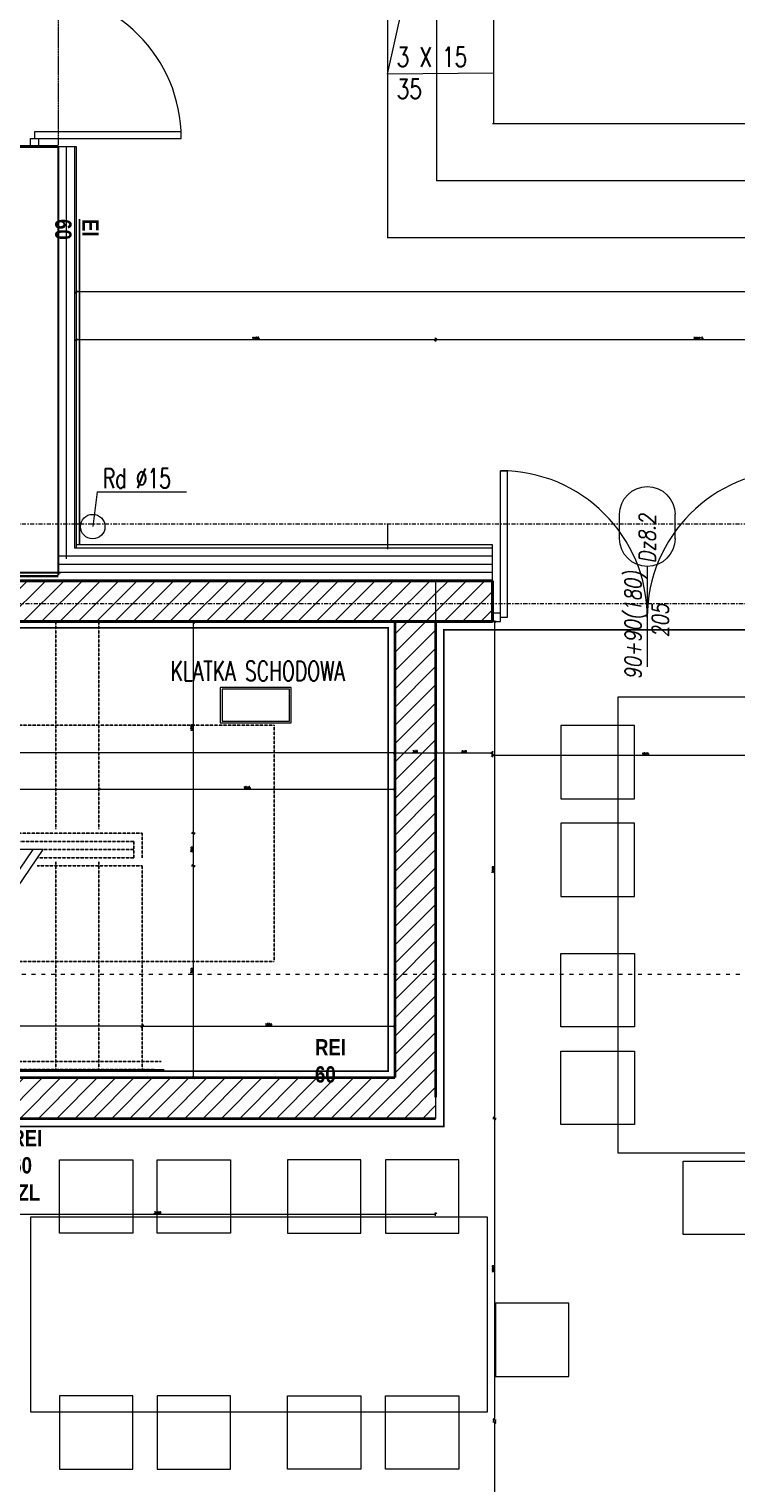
# Model space of a CAD drawing. Header units: millimetres. Extents: x -1893473 to 1546619, y -568027 to 942944.
# Tile 202 of 256: x 178978 to 183314, y -504507 to -495583. Entities that reach past the tile are written whole.
import ezdxf
from ezdxf.enums import TextEntityAlignment as Align

# ---------------------------------------------------------------- set-up
doc = ezdxf.new("R2010")
doc.units = ezdxf.units.MM
doc.header["$LTSCALE"] = 0.2
for name, pattern in [('2_3', [1, 0.5, -0.5]), ('ACAD_ISO03W100', [30, 12, -18]), ('DASHDOT', [25.4, 12.7, -6.35, 0, -6.35]), ('HIDDEN', [9.525, 6.35, -3.175]), ('HIDDEN2', [4.7625, 3.175, -1.5875])]:
    doc.linetypes.add(name, pattern=pattern)
doc.layers.get('0').update_dxf_attribs({"lineweight": 0})
for name, color, linetype, lineweight in [('! WYPOSAŻENIE', 252, 'Continuous', 5), ('!! 0_ Istn-sciany', 7, 'Continuous', 30), ('!! 0_ Istn-widok', 1, 'Continuous', 15), ('!! 0_ Opis', 3, 'Continuous', 13), ('!! 0_Opis_pom', 9, 'Continuous', 13), ('!! 0_Osie', 1, 'DASHDOT', 13), ('!! 1  WYDZIELENIE PPOŻ', 252, 'Continuous', 0), ('!! 1_ tynk zewn  - nowy', 21, 'Continuous', 20), ('!! 1_drzwi-linia', 213, 'Continuous', 5), ('!! 1_hatch projektowane ściany', 4, 'Continuous', 5), ('!! 1_OPIS POM NOWE', 140, 'Continuous', 5), ('!! 1_PROJ Sciany', 2, 'Continuous', 40), ('!! 1_PROJ TERMOIZOL', 132, 'Continuous', 5), ('!! 1_PROJ widok', 5, 'Continuous', 9), ('!! 1_PROJ ŻELBET', 1, 'Continuous', 35), ('!! 2_ remont Ocieplenie', 4, 'ZIGZAG', 5), ('!! 2_drzwi opis', 151, 'Continuous', 9), ('!! wymiary osi', 250, 'Continuous', 9), ('P-Opis nadproża', 150, 'Continuous', 9), ('P-Osie', 1, 'DASHDOT', 18)]:
    doc.layers.add(name, color=color, linetype=linetype, lineweight=lineweight)
doc.layers.add('!! 1_ proj wyposdażenie', color=7, linetype='Continuous', lineweight=5, true_color=0xa1a1a1)
doc.layers.add('!! 1_Wyburzenia', color=7, linetype='ACAD_ISO03W100', lineweight=13, true_color=0xff0505)
doc.layers.add('!! 1_PROJ przerywana', color=3, linetype='HIDDEN')
doc.styles.add('50', font='ROMANS.shx', dxfattribs={"width": 0.8, "height": 10})
doc.styles.add('ARCHETYP', font='romans.shx', dxfattribs={"height": 15})
doc.styles.add('ARIAL', font='tahoma.ttf')
doc.styles.add('SIMPLEX', font='simplex.shx', dxfattribs={"width": 0.77})
doc.styles.add('STYLE7', font='ARIALNB.TTF')
doc.styles.add('TXT', font='simplex.shx')
doc.linetypes.add('ZIGZAG', pattern='A,0.00254,-5.08,[131,ltypeshp.shx,S=5.08,R=0,X=-5.08,Y=0],-10.16,[131,ltypeshp.shx,S=5.08,R=180,X=5.08,Y=0],-5.08', length=20.32254)
doc.dimstyles.new('DIM50', dxfattribs={"dimscale": 5, "dimtxt": 2.5, "dimasz": 1.5, "dimexe": 0, "dimexo": 0, "dimgap": 0.5, "dimtad": 1, "dimdec": 4, "dimrnd": 0.5, "dimdsep": 46, "dimtxsty": 'TXT', "dimblk1": 'TICK1', "dimblk2": 'TICK1', "dimsah": 1, "dimcen": 0, "dimse1": 1, "dimse2": 1, "dimclrd": 1, "dimclre": 7, "dimclrt": 9, "dimadec": 0, "dimazin": 0, "dimtfac": 1, "dimtdec": 4, "dimtmove": 2, "dimatfit": 3, "dimldrblk": 'TICK1', "dimfxl": 1, "dimtolj": 1, "dimarcsym": 0})
pattern_1 = [(45, (-604946.8, 1975938.4), (-56.1266008, 56.1266008), [])]

# ---------------------------------------------------------------- blocks, each defined once
blk = doc.blocks.new('BLOK OSI')
at = {"layer": 'P-Osie'}
for points in [[(48625.51, -198090.09), (53810.61, -198090.09)], [(52022.72, -198139.09), (55017, -198139.09)]]:
    blk.add_lwpolyline(points, dxfattribs=at)
blk = doc.blocks.new('drzwi dwuskrzydłowe')
for points in [[(68481.18, -214206.57), (68481.18, -214296.57), (68477.18, -214296.57), (68477.18, -214206.57)], [(68653.18, -214206.57), (68653.18, -214296.57), (68657.18, -214296.57), (68657.18, -214206.57)], [(68477.18, -214294.07), (68472.18, -214294.07), (68472.18, -214299.07), (68477.18, -214299.07)], [(68657.18, -214294.07), (68662.18, -214294.07), (68662.18, -214299.07), (68657.18, -214299.07)]]:
    blk.add_lwpolyline(points, close=True)
for centre, start, end in [((68477.18, -214296.57), 0, 90), ((68657.18, -214296.57), 90, 180)]:
    blk.add_arc(centre, 90, start, end)
blk = doc.blocks.new('1_ok-opis')
blk.add_line((0, 111.61), (0, 50))
for points in [[(-17, 128.61), (-17, 143.61)], [(17, 128.61), (17, 143.61)]]:
    blk.add_lwpolyline(points)
for centre, start, end in [((0, 143.61), 0, 180), ((0, 128.61), 180, 0)]:
    blk.add_arc(centre, 17, start, end)
at = {"style": 'ARCHETYP'}
for tag, height, rotation, p in [('NR', 12, 90, (0, 136.9)), ('NR', 12, 270, (0, 136.9)), ('SZEROKOŚĆ', 10, 90, (-8, 78.29)), ('WYSOKOŚĆ', 10, 270, (-8, 78.29)), ('WYSOKOŚĆ', 10, 90, (8, 78.29)), ('SZEROKOŚĆ', 10, 270, (8, 78.29))]:
    blk.add_attdef(tag, text='', height=height, rotation=rotation, dxfattribs=at).set_placement(p, align=Align.MIDDLE)
blk = doc.blocks.new('TICK1')
at = {"color": 2}
blk.add_line((-1, -1), (1, 1), dxfattribs=at)
at = {"color": 0}
for p, q in [((0, 0), (-1, 0)), ((0, -1.4), (0, 1.4))]:
    blk.add_line(p, q, dxfattribs=at)
blk = doc.blocks.new('*D1257')
at = {"layer": '!! wymiary osi', "color": 1, "lineweight": -2, "transparency": 16777216}
blk.add_line((315787.6, -504526.2), (315787.6, -480671.2), dxfattribs=at)
at = {"layer": 'DEFPOINTS', "color": 0, "transparency": 16777216}
for p in [(307499.7, -480663.7), (315787.6, -480663.7), (307499.7, -504533.7)]:
    blk.add_point(p, dxfattribs=at)
at = {"layer": '!! wymiary osi', "color": 1, "lineweight": -2, "transparency": 16777216, "xscale": 7.5, "yscale": 7.5, "zscale": 7.5}
for p, rotation in [((315787.6, -480663.7), 90), ((315787.6, -504533.7), 270)]:
    blk.add_blockref('TICK1', p, dxfattribs=dict(at, rotation=rotation))
at = {"layer": '!! wymiary osi', "color": 9, "transparency": 16777216, "insert": (315778.9, -492598.7), "char_height": 12.5, "attachment_point": 5, "rotation": 90, "style": 'TXT'}
blk.add_mtext('\\A1;23870', dxfattribs=at)
blk = doc.blocks.new('*D1261')
at = {"layer": '!! wymiary osi', "color": 1, "lineweight": -2, "transparency": 16777216}
blk.add_line((315477, -498901.2), (315477, -504526.2), dxfattribs=at)
at = {"layer": 'DEFPOINTS', "color": 0, "transparency": 16777216}
for p in [(309759.7, -498893.7), (307499.7, -504533.7), (315477, -504533.7)]:
    blk.add_point(p, dxfattribs=at)
at = {"layer": '!! wymiary osi', "color": 1, "lineweight": -2, "transparency": 16777216, "xscale": 7.5, "yscale": 7.5, "zscale": 7.5}
for p, rotation in [((315477, -498893.7), 90), ((315477, -504533.7), 270)]:
    blk.add_blockref('TICK1', p, dxfattribs=dict(at, rotation=rotation))
at = {"layer": '!! wymiary osi', "color": 9, "transparency": 16777216, "insert": (315468.2, -501713.7), "char_height": 12.5, "attachment_point": 5, "rotation": 90, "style": 'TXT'}
blk.add_mtext('\\A1;5640', dxfattribs=at)
blk = doc.blocks.new('*D1489')
at = {"layer": '!! wymiary osi', "color": 1, "lineweight": -2, "transparency": 16777216}
blk.add_line((321217.2, -503095.6), (307507.2, -503095.6), dxfattribs=at)
at = {"layer": 'DEFPOINTS', "color": 0, "transparency": 16777216}
for p in [(307499.7, -503095.6), (307499.7, -504663.7), (321224.7, -504663.7)]:
    blk.add_point(p, dxfattribs=at)
at = {"layer": '!! wymiary osi', "color": 1, "lineweight": -2, "transparency": 16777216, "xscale": 7.5, "yscale": 7.5, "zscale": 7.5, "rotation": 180}
blk.add_blockref('TICK1', (307499.7, -503095.6), dxfattribs=at)
at = {"layer": '!! wymiary osi', "color": 1, "lineweight": -2, "transparency": 16777216, "xscale": 7.5, "yscale": 7.5, "zscale": 7.5}
blk.add_blockref('TICK1', (321224.7, -503095.6), dxfattribs=at)
at = {"layer": '!! wymiary osi', "color": 9, "transparency": 16777216, "insert": (314362.2, -503086.9), "char_height": 12.5, "attachment_point": 5, "style": 'TXT'}
blk.add_mtext('\\A1;13725', dxfattribs=at)
blk = doc.blocks.new('*D1499')
at = {"layer": '!! wymiary osi', "color": 1, "lineweight": -2, "transparency": 16777216}
blk.add_line((312919.6, -503389.1), (309712.2, -503389.1), dxfattribs=at)
at = {"layer": 'DEFPOINTS', "color": 0, "transparency": 16777216}
for p in [(309704.7, -503389.1), (309704.7, -505133.6), (312927.1, -505133.6)]:
    blk.add_point(p, dxfattribs=at)
at = {"layer": '!! wymiary osi', "color": 1, "lineweight": -2, "transparency": 16777216, "xscale": 7.5, "yscale": 7.5, "zscale": 7.5, "rotation": 180}
blk.add_blockref('TICK1', (309704.7, -503389.1), dxfattribs=at)
at = {"layer": '!! wymiary osi', "color": 1, "lineweight": -2, "transparency": 16777216, "xscale": 7.5, "yscale": 7.5, "zscale": 7.5}
blk.add_blockref('TICK1', (312927.1, -503389.1), dxfattribs=at)
at = {"layer": '!! wymiary osi', "color": 9, "transparency": 16777216, "insert": (311315.9, -503380.3), "char_height": 12.5, "attachment_point": 5, "style": 'TXT'}
blk.add_mtext('\\A1;3222.5', dxfattribs=at)
blk = doc.blocks.new('*D1500')
at = {"layer": '!! wymiary osi', "color": 1, "lineweight": -2, "transparency": 16777216}
blk.add_line((309697.2, -503389.1), (307507.2, -503389.1), dxfattribs=at)
at = {"layer": 'DEFPOINTS', "color": 0, "transparency": 16777216}
for p in [(307499.7, -503389.1), (307499.7, -504663.7), (309704.7, -505133.6)]:
    blk.add_point(p, dxfattribs=at)
at = {"layer": '!! wymiary osi', "color": 1, "lineweight": -2, "transparency": 16777216, "xscale": 7.5, "yscale": 7.5, "zscale": 7.5, "rotation": 180}
blk.add_blockref('TICK1', (307499.7, -503389.1), dxfattribs=at)
at = {"layer": '!! wymiary osi', "color": 1, "lineweight": -2, "transparency": 16777216, "xscale": 7.5, "yscale": 7.5, "zscale": 7.5}
blk.add_blockref('TICK1', (309704.7, -503389.1), dxfattribs=at)
at = {"layer": '!! wymiary osi', "color": 9, "transparency": 16777216, "insert": (308602.2, -503380.3), "char_height": 12.5, "attachment_point": 5, "style": 'TXT'}
blk.add_mtext('\\A1;2205', dxfattribs=at)
blk = doc.blocks.new('*D1501')
at = {"layer": '!! wymiary osi', "color": 1, "lineweight": -2, "transparency": 16777216}
blk.add_line((309447.2, -505925.4), (303712.2, -505925.4), dxfattribs=at)
at = {"layer": 'DEFPOINTS', "color": 0, "transparency": 16777216}
for p in [(303704.7, -505118.7), (309454.7, -505118.7), (303704.7, -505925.4)]:
    blk.add_point(p, dxfattribs=at)
at = {"layer": '!! wymiary osi', "color": 1, "lineweight": -2, "transparency": 16777216, "xscale": 7.5, "yscale": 7.5, "zscale": 7.5, "rotation": 180}
blk.add_blockref('TICK1', (303704.7, -505925.4), dxfattribs=at)
at = {"layer": '!! wymiary osi', "color": 1, "lineweight": -2, "transparency": 16777216, "xscale": 7.5, "yscale": 7.5, "zscale": 7.5}
blk.add_blockref('TICK1', (309454.7, -505925.4), dxfattribs=at)
at = {"layer": '!! wymiary osi', "color": 9, "transparency": 16777216, "insert": (306579.7, -505916.6), "char_height": 12.5, "attachment_point": 5, "style": 'TXT'}
blk.add_mtext('\\A1;5750', dxfattribs=at)
blk = doc.blocks.new('*D1518')
at = {"layer": '!! wymiary osi', "color": 1, "lineweight": -2, "transparency": 16777216}
blk.add_line((306302.2, -508756.2), (309697.2, -508756.2), dxfattribs=at)
at = {"layer": 'DEFPOINTS', "color": 0, "transparency": 16777216}
for p in [(306294.7, -508168.7), (309704.7, -508168.7), (309704.7, -508756.2)]:
    blk.add_point(p, dxfattribs=at)
at = {"layer": '!! wymiary osi', "color": 1, "lineweight": -2, "transparency": 16777216, "xscale": 7.5, "yscale": 7.5, "zscale": 7.5, "rotation": 180}
blk.add_blockref('TICK1', (306294.7, -508756.2), dxfattribs=at)
at = {"layer": '!! wymiary osi', "color": 1, "lineweight": -2, "transparency": 16777216, "xscale": 7.5, "yscale": 7.5, "zscale": 7.5}
blk.add_blockref('TICK1', (309704.7, -508756.2), dxfattribs=at)
at = {"layer": '!! wymiary osi', "color": 9, "transparency": 16777216, "insert": (307999.7, -508747.4), "char_height": 12.5, "attachment_point": 5, "style": 'TXT'}
blk.add_mtext('\\A1;3410', dxfattribs=at)
blk = doc.blocks.new('*D1519')
at = {"layer": '!! wymiary osi', "color": 1, "lineweight": -2, "transparency": 16777216}
blk.add_line((309462.2, -505925.4), (309697.2, -505925.4), dxfattribs=at)
at = {"layer": 'DEFPOINTS', "color": 0, "transparency": 16777216}
for p in [(309454.7, -505118.7), (309704.7, -505118.7), (309704.7, -505925.4)]:
    blk.add_point(p, dxfattribs=at)
at = {"layer": '!! wymiary osi', "color": 1, "lineweight": -2, "transparency": 16777216, "xscale": 7.5, "yscale": 7.5, "zscale": 7.5, "rotation": 180}
blk.add_blockref('TICK1', (309454.7, -505925.4), dxfattribs=at)
at = {"layer": '!! wymiary osi', "color": 1, "lineweight": -2, "transparency": 16777216, "xscale": 7.5, "yscale": 7.5, "zscale": 7.5}
blk.add_blockref('TICK1', (309704.7, -505925.4), dxfattribs=at)
at = {"layer": '!! wymiary osi', "color": 9, "transparency": 16777216, "insert": (309579.7, -505916.6), "char_height": 12.5, "attachment_point": 5, "style": 'TXT'}
blk.add_mtext('\\A1;250', dxfattribs=at)
blk = doc.blocks.new('*D1520')
at = {"layer": '!! wymiary osi', "color": 1, "lineweight": -2, "transparency": 16777216}
blk.add_line((309712.2, -505925.4), (310046, -505925.4), dxfattribs=at)
at = {"layer": 'DEFPOINTS', "color": 0, "transparency": 16777216}
for p in [(309704.7, -505118.7), (310053.5, -505118.7), (310053.5, -505925.4)]:
    blk.add_point(p, dxfattribs=at)
at = {"layer": '!! wymiary osi', "color": 1, "lineweight": -2, "transparency": 16777216, "xscale": 7.5, "yscale": 7.5, "zscale": 7.5, "rotation": 180}
blk.add_blockref('TICK1', (309704.7, -505925.4), dxfattribs=at)
at = {"layer": '!! wymiary osi', "color": 1, "lineweight": -2, "transparency": 16777216, "xscale": 7.5, "yscale": 7.5, "zscale": 7.5}
blk.add_blockref('TICK1', (310053.5, -505925.4), dxfattribs=at)
at = {"layer": '!! wymiary osi', "color": 9, "transparency": 16777216, "insert": (309879.1, -505916.6), "char_height": 12.5, "attachment_point": 5, "style": 'TXT'}
blk.add_mtext('\\A1;349', dxfattribs=at)
blk = doc.blocks.new('*D1521')
at = {"layer": '!! wymiary osi', "color": 1, "lineweight": -2, "transparency": 16777216}
blk.add_line((310061, -505940.4), (311921, -505940.4), dxfattribs=at)
at = {"layer": 'DEFPOINTS', "color": 0, "transparency": 16777216}
for p in [(310053.5, -505133.7), (311928.5, -505108.8), (311928.5, -505940.4)]:
    blk.add_point(p, dxfattribs=at)
at = {"layer": '!! wymiary osi', "color": 1, "lineweight": -2, "transparency": 16777216, "xscale": 7.5, "yscale": 7.5, "zscale": 7.5, "rotation": 180}
blk.add_blockref('TICK1', (310053.5, -505940.4), dxfattribs=at)
at = {"layer": '!! wymiary osi', "color": 1, "lineweight": -2, "transparency": 16777216, "xscale": 7.5, "yscale": 7.5, "zscale": 7.5}
blk.add_blockref('TICK1', (311928.5, -505940.4), dxfattribs=at)
at = {"layer": '!! wymiary osi', "color": 9, "transparency": 16777216, "insert": (310991, -505931.6), "char_height": 12.5, "attachment_point": 5, "style": 'TXT'}
blk.add_mtext('\\A1;1875', dxfattribs=at)
blk = doc.blocks.new('*D1523')
at = {"layer": '!! wymiary osi', "color": 1, "lineweight": -2, "transparency": 16777216}
blk.add_line((310066.2, -505126.1), (310066.2, -508161.2), dxfattribs=at)
at = {"layer": 'DEFPOINTS', "color": 0, "transparency": 16777216}
for p in [(309704.7, -505118.6), (309704.7, -508168.7), (310066.2, -508168.7)]:
    blk.add_point(p, dxfattribs=at)
at = {"layer": '!! wymiary osi', "color": 1, "lineweight": -2, "transparency": 16777216, "xscale": 7.5, "yscale": 7.5, "zscale": 7.5}
for p, rotation in [((310066.2, -505118.6), 90), ((310066.2, -508168.7), 270)]:
    blk.add_blockref('TICK1', p, dxfattribs=dict(at, rotation=rotation))
at = {"layer": '!! wymiary osi', "color": 9, "transparency": 16777216, "insert": (310057.5, -506643.7), "char_height": 12.5, "attachment_point": 5, "rotation": 90, "style": 'TXT'}
blk.add_mtext('\\A1;3050', dxfattribs=at)
blk = doc.blocks.new('*D1524')
at = {"layer": '!! wymiary osi', "color": 1, "lineweight": -2, "transparency": 16777216}
blk.add_line((310066.2, -508176.2), (310066.2, -510011.2), dxfattribs=at)
at = {"layer": 'DEFPOINTS', "color": 0, "transparency": 16777216}
for p in [(309704.7, -508168.7), (306294.7, -510018.7), (310066.2, -510018.7)]:
    blk.add_point(p, dxfattribs=at)
at = {"layer": '!! wymiary osi', "color": 1, "lineweight": -2, "transparency": 16777216, "xscale": 7.5, "yscale": 7.5, "zscale": 7.5}
for p, rotation in [((310066.2, -508168.7), 90), ((310066.2, -510018.7), 270)]:
    blk.add_blockref('TICK1', p, dxfattribs=dict(at, rotation=rotation))
at = {"layer": '!! wymiary osi', "color": 9, "transparency": 16777216, "insert": (310057.5, -509093.7), "char_height": 12.5, "attachment_point": 5, "rotation": 90, "style": 'TXT'}
blk.add_mtext('\\A1;1850', dxfattribs=at)
blk = doc.blocks.new('*D1525')
at = {"layer": '!! wymiary osi', "color": 1, "lineweight": -2, "transparency": 16777216}
blk.add_line((310066.2, -510041.2), (310066.2, -518956.4), dxfattribs=at)
at = {"layer": 'DEFPOINTS', "color": 0, "transparency": 16777216}
for p in [(306294.7, -510033.7), (306348.4, -518963.9), (310066.2, -518963.9)]:
    blk.add_point(p, dxfattribs=at)
at = {"layer": '!! wymiary osi', "color": 1, "lineweight": -2, "transparency": 16777216, "xscale": 7.5, "yscale": 7.5, "zscale": 7.5}
for p, rotation in [((310066.2, -510033.7), 90), ((310066.2, -518963.9), 270)]:
    blk.add_blockref('TICK1', p, dxfattribs=dict(at, rotation=rotation))
at = {"layer": '!! wymiary osi', "color": 9, "transparency": 16777216, "insert": (310057.5, -514498.8), "char_height": 12.5, "attachment_point": 5, "rotation": 90, "style": 'TXT'}
blk.add_mtext('\\A1;8930', dxfattribs=at)
blk = doc.blocks.new('*D1608')
at = {"layer": '!! wymiary osi', "color": 1, "lineweight": -2, "transparency": 16777216}
blk.add_line((308218.6, -505131.2), (308218.6, -506411.2), dxfattribs=at)
at = {"layer": 'DEFPOINTS', "color": 0, "transparency": 16777216}
for p in [(307639.7, -505123.7), (307639.7, -506418.7), (308218.6, -506418.7)]:
    blk.add_point(p, dxfattribs=at)
at = {"layer": '!! wymiary osi', "color": 1, "lineweight": -2, "transparency": 16777216, "xscale": 7.5, "yscale": 7.5, "zscale": 7.5}
for p, rotation in [((308218.6, -505123.7), 90), ((308218.6, -506418.7), 270)]:
    blk.add_blockref('TICK1', p, dxfattribs=dict(at, rotation=rotation))
at = {"layer": '!! wymiary osi', "color": 9, "transparency": 16777216, "insert": (308209.8, -505771.2), "char_height": 12.5, "attachment_point": 5, "rotation": 90, "style": 'TXT'}
blk.add_mtext('\\A1;1295', dxfattribs=at)
blk = doc.blocks.new('*D1609')
at = {"layer": '!! wymiary osi', "color": 1, "lineweight": -2, "transparency": 16777216}
blk.add_line((308218.6, -506426.2), (308218.6, -506611.2), dxfattribs=at)
at = {"layer": 'DEFPOINTS', "color": 0, "transparency": 16777216}
for p in [(307639.7, -506418.7), (307904.7, -506618.7), (308218.6, -506618.7)]:
    blk.add_point(p, dxfattribs=at)
at = {"layer": '!! wymiary osi', "color": 1, "lineweight": -2, "transparency": 16777216, "xscale": 7.5, "yscale": 7.5, "zscale": 7.5}
for p, rotation in [((308218.6, -506418.7), 90), ((308218.6, -506618.7), 270)]:
    blk.add_blockref('TICK1', p, dxfattribs=dict(at, rotation=rotation))
at = {"layer": '!! wymiary osi', "color": 9, "transparency": 16777216, "insert": (308209.8, -506518.7), "char_height": 12.5, "attachment_point": 5, "rotation": 90, "style": 'TXT'}
blk.add_mtext('\\A1;200', dxfattribs=at)
blk = doc.blocks.new('*D1610')
at = {"layer": '!! wymiary osi', "color": 1, "lineweight": -2, "transparency": 16777216}
blk.add_line((308218.6, -506626.2), (308218.6, -507911.2), dxfattribs=at)
at = {"layer": 'DEFPOINTS', "color": 0, "transparency": 16777216}
for p in [(307904.7, -506618.7), (307904.7, -507918.7), (308218.6, -507918.7)]:
    blk.add_point(p, dxfattribs=at)
at = {"layer": '!! wymiary osi', "color": 1, "lineweight": -2, "transparency": 16777216, "xscale": 7.5, "yscale": 7.5, "zscale": 7.5}
for p, rotation in [((308218.6, -506618.7), 90), ((308218.6, -507918.7), 270)]:
    blk.add_blockref('TICK1', p, dxfattribs=dict(at, rotation=rotation))
at = {"layer": '!! wymiary osi', "color": 9, "transparency": 16777216, "insert": (308209.8, -507268.7), "char_height": 12.5, "attachment_point": 5, "rotation": 90, "style": 'TXT'}
blk.add_mtext('\\A1;1300', dxfattribs=at)
blk = doc.blocks.new('*D1612')
at = {"layer": '!! wymiary osi', "color": 1, "lineweight": -2, "transparency": 16777216}
blk.add_line((305262.2, -506147.4), (307632.2, -506147.4), dxfattribs=at)
at = {"layer": 'DEFPOINTS', "color": 0, "transparency": 16777216}
for p in [(305254.7, -506103.8), (307639.7, -506147.4), (307639.7, -506150.4)]:
    blk.add_point(p, dxfattribs=at)
at = {"layer": '!! wymiary osi', "color": 1, "lineweight": -2, "transparency": 16777216, "xscale": 7.5, "yscale": 7.5, "zscale": 7.5, "rotation": 180}
blk.add_blockref('TICK1', (305254.7, -506147.4), dxfattribs=at)
at = {"layer": '!! wymiary osi', "color": 1, "lineweight": -2, "transparency": 16777216, "xscale": 7.5, "yscale": 7.5, "zscale": 7.5}
blk.add_blockref('TICK1', (307639.7, -506147.4), dxfattribs=at)
at = {"layer": '!! wymiary osi', "color": 9, "transparency": 16777216, "insert": (306447.2, -506138.7), "char_height": 12.5, "attachment_point": 5, "style": 'TXT'}
blk.add_mtext('\\A1;2385', dxfattribs=at)
blk = doc.blocks.new('*D1613')
at = {"layer": '!! wymiary osi', "color": 1, "lineweight": -2, "transparency": 16777216}
blk.add_line((307647.2, -506147.4), (309447.2, -506147.4), dxfattribs=at)
at = {"layer": 'DEFPOINTS', "color": 0, "transparency": 16777216}
for p in [(307639.7, -506150.4), (309454.7, -506147.4), (309454.7, -506150.4)]:
    blk.add_point(p, dxfattribs=at)
at = {"layer": '!! wymiary osi', "color": 1, "lineweight": -2, "transparency": 16777216, "xscale": 7.5, "yscale": 7.5, "zscale": 7.5, "rotation": 180}
blk.add_blockref('TICK1', (307639.7, -506147.4), dxfattribs=at)
at = {"layer": '!! wymiary osi', "color": 1, "lineweight": -2, "transparency": 16777216, "xscale": 7.5, "yscale": 7.5, "zscale": 7.5}
blk.add_blockref('TICK1', (309454.7, -506147.4), dxfattribs=at)
at = {"layer": '!! wymiary osi', "color": 9, "transparency": 16777216, "insert": (308547.2, -506138.7), "char_height": 12.5, "attachment_point": 5, "style": 'TXT'}
blk.add_mtext('\\A1;1815', dxfattribs=at)
blk = doc.blocks.new('*D1614')
at = {"layer": '!! wymiary osi', "color": 1, "lineweight": -2, "transparency": 16777216}
blk.add_line((307912.2, -507601.9), (309447.2, -507601.9), dxfattribs=at)
at = {"layer": 'DEFPOINTS', "color": 0, "transparency": 16777216}
for p in [(309454.7, -507601.9), (307904.7, -507818.7), (309454.7, -507818.7)]:
    blk.add_point(p, dxfattribs=at)
at = {"layer": '!! wymiary osi', "color": 1, "lineweight": -2, "transparency": 16777216, "xscale": 7.5, "yscale": 7.5, "zscale": 7.5, "rotation": 180}
blk.add_blockref('TICK1', (307904.7, -507601.9), dxfattribs=at)
at = {"layer": '!! wymiary osi', "color": 1, "lineweight": -2, "transparency": 16777216, "xscale": 7.5, "yscale": 7.5, "zscale": 7.5}
blk.add_blockref('TICK1', (309454.7, -507601.9), dxfattribs=at)
at = {"layer": '!! wymiary osi', "color": 9, "transparency": 16777216, "insert": (308679.7, -507593.2), "char_height": 12.5, "attachment_point": 5, "style": 'TXT'}
blk.add_mtext('\\A1;1550', dxfattribs=at)
blk = doc.blocks.new('*D1615')
at = {"layer": '!! wymiary osi', "color": 1, "lineweight": -2, "transparency": 16777216}
blk.add_line((307897.2, -507601.9), (305527.2, -507601.9), dxfattribs=at)
at = {"layer": 'DEFPOINTS', "color": 0, "transparency": 16777216}
for p in [(305519.7, -507601.9), (305519.7, -507601.9), (307904.7, -507818.7)]:
    blk.add_point(p, dxfattribs=at)
at = {"layer": '!! wymiary osi', "color": 1, "lineweight": -2, "transparency": 16777216, "xscale": 7.5, "yscale": 7.5, "zscale": 7.5, "rotation": 180}
blk.add_blockref('TICK1', (305519.7, -507601.9), dxfattribs=at)
at = {"layer": '!! wymiary osi', "color": 1, "lineweight": -2, "transparency": 16777216, "xscale": 7.5, "yscale": 7.5, "zscale": 7.5}
blk.add_blockref('TICK1', (307904.7, -507601.9), dxfattribs=at)
at = {"layer": '!! wymiary osi', "color": 9, "transparency": 16777216, "insert": (306712.2, -507593.2), "char_height": 12.5, "attachment_point": 5, "style": 'TXT'}
blk.add_mtext('\\A1;2385', dxfattribs=at)
blk = doc.blocks.new('oznaczenie przekroi')
at = {"layer": '!! 1_Wyburzenia'}
blk.add_lwpolyline([(84721.06, -198393.4), (84958.93, -198393.4), (84958.93, -198305.1), (90995.48, -198305.1)], dxfattribs=at)
blk = doc.blocks.new('A$C2EB40A8D')
at = {"layer": '!! 1_hatch projektowane ściany'}
h = blk.add_hatch(dxfattribs=at)
h.set_pattern_fill('ANSI31', color=256, scale=25)
h.set_pattern_definition(pattern_1)
h.paths.add_polyline_path([(11803.89315, -9717.48603), (11803.89315, -9467.48603), (14243.89315, -9467.48603), (14243.89315, -7867.48603), (11803.89315, -7867.48603), (11803.89315, -7617.48603), (17553.89315, -7617.48603), (17553.89315, -4817.48603), (13368.87011, -4817.48603), (13368.87011, -4567.48603), (17803.89315, -4567.48603), (17803.89315, -7867.48603), (14393.89315, -7867.48603), (14393.89315, -9717.48603)])
h = blk.add_hatch(dxfattribs=at)
h.set_pattern_fill('ANSI31', color=256, scale=25)
h.set_pattern_definition(pattern_1)
h.paths.add_polyline_path([(18152.65941, -4567.48603), (17803.89315, -4567.48603), (17803.89315, -4817.48603), (18152.65941, -4817.48603)])
at = {"layer": '!! 0_ Istn-sciany'}
for points in [[(15488.87011, -1902.48603), (15488.87011, -4532.48981)], [(13368.87011, -4517.08775), (15503.84707, -4517.08775)]]:
    blk.add_lwpolyline(points, dxfattribs=at)
at = {"layer": '!! 0_ Istn-widok'}
blk.add_circle((15700.96587, -4235.16465), 75, dxfattribs=at)
at = {"layer": '!! 0_ Opis'}
for points in [[(15727.45139, -4021.24345), (15700.96587, -4235.16465)], [(15727.45139, -4021.24345), (16276.30475, -4021.24345)]]:
    blk.add_lwpolyline(points, dxfattribs=at)
at = {"layer": '!! 1  WYDZIELENIE PPOŻ', "color": 20, "linetype": '2_3', "ltscale": 10, "true_color": 0xf65c09, "const_width": 10}
for points in [[(15618.87011, -4347.48979), (15618.87011, -2347.48979)], [(13368.87011, -4537.08775), (15488.87011, -4537.08775)], [(11853.89315, -18612.54794), (11853.89315, -18614.65507), (20978.87444, -18612.08385), (20985.35307, -4868.61106), (17853.89315, -4868.61106), (17853.89315, -7917.49329), (15108.36536, -7917.09501), (15108.36536, -8667.48603), (14443.89315, -8667.48603), (14443.89315, -9782.77644), (11853.89324, -9767.77644), (11853.89322, -12512.42879)]]:
    blk.add_lwpolyline(points, dxfattribs=at)
blk.add_lwpolyline([(11843.89315, -7577.48603), (17513.89315, -7577.48603), (17513.89315, -4857.48603), (11843.89315, -4857.48603)], close=True, dxfattribs=at)
at = {"layer": '!! 1_ proj wyposdażenie'}
for points in [[(18923.18721, -8080.43742), (18923.18721, -5280.43742), (20123.18721, -5280.43742), (20123.18721, -8080.43742)], [(18573.18721, -5455.43742), (18573.18721, -5905.43742), (19023.18721, -5905.43742), (19023.18721, -5455.43742)], [(18573.18721, -6055.43742), (18573.18721, -6505.43742), (19023.18721, -6505.43742), (19023.18721, -6055.43742)], [(18573.18721, -7305.43742), (18573.18721, -6855.43742), (19023.18721, -6855.43742), (19023.18721, -7305.43742)], [(18573.18721, -7905.43742), (18573.18721, -7455.43742), (19023.18721, -7455.43742), (19023.18721, -7905.43742)], [(15496.18378, -8121.53835), (15946.18378, -8121.53835), (15946.18378, -8571.53835), (15496.18378, -8571.53835)], [(16096.18378, -8121.53835), (16546.18378, -8121.53835), (16546.18378, -8571.53835), (16096.18378, -8571.53835)], [(17346.18378, -8121.53835), (16896.18378, -8121.53835), (16896.18378, -8571.53835), (17346.18378, -8571.53835)], [(17946.18378, -8121.53835), (17496.18378, -8121.53835), (17496.18378, -8571.53835), (17946.18378, -8571.53835)], [(19773.18721, -8580.43742), (19323.18721, -8580.43742), (19323.18721, -8130.43742), (19773.18721, -8130.43742)], [(15321.18378, -8471.53835), (18121.18378, -8471.53835), (18121.18378, -9671.53835), (15321.18378, -9671.53835)], [(18621.18378, -9451.53835), (18621.18378, -9001.53835), (18171.18378, -9001.53835), (18171.18378, -9451.53835)], [(15496.18378, -10021.53835), (15946.18378, -10021.53835), (15946.18378, -9571.53835), (15496.18378, -9571.53835)], [(16096.18378, -10021.53835), (16546.18378, -10021.53835), (16546.18378, -9571.53835), (16096.18378, -9571.53835)], [(17346.18378, -10021.53835), (16896.18378, -10021.53835), (16896.18378, -9571.53835), (17346.18378, -9571.53835)], [(17946.18378, -10021.53835), (17496.18378, -10021.53835), (17496.18378, -9571.53835), (17946.18378, -9571.53835)]]:
    blk.add_lwpolyline(points, close=True, dxfattribs=at)
at = {"layer": '!! 1_ tynk zewn  - nowy'}
for p, q in [((18152.65941, -4367.48913), (15588.87011, -4367.48968)), ((18152.65941, -4347.48913), (15598.87011, -4347.48979))]:
    blk.add_line(p, q, dxfattribs=at)
for points in [[(15588.87011, -1901.143), (15588.87011, -4367.48968)], [(15598.87011, -1902.48603), (15598.87011, -4362.48979)], [(18152.65941, -4567.48603), (18152.65943, -4347.48913)]]:
    blk.add_lwpolyline(points, dxfattribs=at)
at = {"layer": '!! 1_hatch projektowane ściany'}
for points in [[(11803.89315, -9717.48603), (11803.89315, -9467.48603), (14243.89315, -9467.48603), (14243.89315, -7867.48603), (11803.89315, -7867.48603), (11803.89315, -7617.48603), (17553.89315, -7617.48603), (17553.89315, -4817.48603), (13368.87011, -4817.48603), (13368.87011, -4567.48603), (17803.89315, -4567.48603), (17803.89315, -7867.48603), (14393.89315, -7867.48603), (14393.89315, -9717.48603)], [(18152.65941, -4567.48603), (17803.89315, -4567.48603), (17803.89315, -4817.48603), (18152.65941, -4817.48603)], [(11803.89315, -7617.48603), (17553.89315, -7617.48603), (17553.89315, -4817.48603), (11803.89315, -4817.48603)]]:
    blk.add_lwpolyline(points, close=True, dxfattribs=at)
at = {"layer": '!! 1_OPIS POM NOWE'}
for points in [[(16483.42923, -5439.87351), (16918.62923, -5439.87351), (16918.62923, -5222.27351), (16483.42923, -5222.27351)], [(16494.30923, -5428.99351), (16907.74923, -5428.99351), (16907.74923, -5233.15351), (16494.30923, -5233.15351)]]:
    blk.add_lwpolyline(points, close=True, dxfattribs=at)
at = {"layer": '!! 1_PROJ przerywana'}
for points in [[(15473.89315, -6092.48603), (15473.89315, -4817.48603)], [(15738.89315, -6092.48603), (15738.89315, -4817.48603)], [(16813.89315, -5454.98603), (13738.89315, -5454.98603)], [(16813.89315, -6904.98603), (16813.89315, -5454.98603)], [(16003.89315, -6117.48603), (13618.89315, -6117.48603)], [(16003.89315, -6267.48603), (16003.89315, -6117.48603)], [(15953.89315, -6167.48603), (13618.89315, -6167.48603)], [(15953.89315, -6217.48603), (15397.41758, -6217.48603)], [(15953.89315, -6267.48603), (15953.89315, -6167.48603)], [(16003.89315, -6317.48603), (15360.09507, -6317.48603)], [(15953.89315, -6267.48603), (15363.40688, -6267.48603)], [(15473.89315, -7567.48603), (15473.89315, -6292.48603)], [(15738.89315, -7567.48603), (15738.89315, -6292.48603)], [(16003.89315, -7567.48603), (16003.89315, -6317.48603)], [(16813.89315, -6904.98603), (14927.74213, -6904.98603)], [(14479.12881, -7567.48603), (16087.33865, -7567.48603)], [(14513.1395, -7517.48603), (16121.34935, -7517.48603)]]:
    blk.add_lwpolyline(points, dxfattribs=at)
at = {"layer": '!! 1_PROJ Sciany'}
for points in [[(15048.87011, -1902.48603), (15488.87011, -1902.48603)], [(13368.87011, -4567.48603), (18152.65941, -4567.48603)], [(18152.65941, -4567.48603), (18152.65941, -4817.48603)], [(18152.65941, -4817.48603), (13368.87011, -4817.48603)]]:
    blk.add_lwpolyline(points, dxfattribs=at)
at = {"layer": '!! 1_PROJ TERMOIZOL', "linetype": 'ZIGZAG', "ltscale": 0.75}
for p, q in [((18152.65941, -4417.48913), (15488.87011, -4417.48969)), ((18152.65941, -4517.48913), (15488.87011, -4517.48969))]:
    blk.add_line(p, q, dxfattribs=at)
at = {"layer": '!! 1_PROJ TERMOIZOL', "linetype": 'ZIGZAG', "ltscale": 0.5}
blk.add_lwpolyline([(13368.87011, -4542.48603), (15488.87011, -4542.48603)], dxfattribs=at)
at = {"layer": '!! 1_PROJ widok'}
for points in [[(17508.88955, 1456.89468), (17508.88955, -2462.49089)], [(18158.88955, -1452.68373), (17508.88955, -1458.10771), (18158.88955, 1456.89468)], [(17808.88955, 1456.89468), (17808.88955, -2112.49089)], [(18158.88955, 1456.89468), (18158.88955, -1762.49089)], [(20302.65937, -1762.49089), (18152.65941, -1762.49089)], [(20302.65944, -2112.49089), (17808.88955, -2112.49089)], [(20302.6595, -2462.49089), (17508.88955, -2462.49089)], [(17508.88955, -4217.48603), (17508.88955, -4373.1101)], [(15397.41758, -6217.48603), (13618.89315, -6217.48603)], [(14383.91619, -7617.48603), (15336.21566, -6217.48603)], [(14445.11811, -7617.48603), (15397.41758, -6217.48603)], [(13618.89315, -7567.48603), (16138.89315, -7567.48603)]]:
    blk.add_lwpolyline(points, dxfattribs=at)
at = {"layer": '!! 1_PROJ ŻELBET'}
for points in [[(15488.87011, -4567.48603), (18152.65941, -4567.48603)], [(15538.87011, -4817.48603), (18152.65941, -4817.48603)], [(17553.89315, -4817.48603), (17553.89315, -7617.48603)], [(17803.89315, -4817.48603), (17803.89315, -7737.48603)], [(11803.89315, -7617.48603), (17553.89315, -7617.48603)], [(11803.89315, -7867.48603), (17803.89315, -7867.48603)]]:
    blk.add_lwpolyline(points, dxfattribs=at)
at = {"layer": '!! 1_Wyburzenia', "linetype": 'HIDDEN2', "ltscale": 3}
blk.add_lwpolyline([(15488.87011, -862.48603), (15488.87011, -1894.27242)], dxfattribs=at)
at = {"layer": '!! 2_ remont Ocieplenie', "linetype": 'Continuous', "ltscale": 0.75}
blk.add_line((18152.65941, -4467.48913), (15488.87011, -4467.48969), dxfattribs=at)
at = {"layer": '!! 2_ remont Ocieplenie', "linetype": 'ZIGZAG', "ltscale": 0.75}
blk.add_lwpolyline([(15538.87011, -1902.48603), (15538.87011, -4432.4898)], dxfattribs=at)
at = {"layer": '!! wymiary osi'}
blk.add_lwpolyline([(15488.87011, -1902.48603), (15598.87011, -1902.48603)], dxfattribs=at)
blk.add_lwpolyline([(11803.89315, -7617.48603), (17553.89315, -7617.48603), (17553.89315, -4817.48603), (11803.89315, -4817.48603)], close=True)
at = {"layer": '!! 0_Osie', "xscale": 10, "yscale": 10, "zscale": 10}
blk.add_blockref('BLOK OSI', (-516748.24414, 1976683.397), dxfattribs=at)
at = {"layer": '!! 1_drzwi-linia', "xscale": 10, "yscale": 10, "zscale": 10, "rotation": 270}
blk.add_blockref('drzwi dwuskrzydłowe', (2158309.6061, 684719.33558), dxfattribs=at)
at = {"layer": '!! 1_drzwi-linia', "xscale": 10, "yscale": 10, "zscale": 10}
blk.add_blockref('drzwi dwuskrzydłowe', (-666569.1622, 2138173.24996), dxfattribs=at)
at = {"layer": '!! 1_Wyburzenia', "xscale": 10, "yscale": 10, "zscale": 10}
blk.add_blockref('oznaczenie przekroi', (-877343.67123, 1976068.79528), dxfattribs=at)
at = {"layer": '!! 2_drzwi opis'}
ref = blk.add_blockref('1_ok-opis', (19102.6727, -5595.6427), dxfattribs=dict(at, xscale=-10, yscale=10, zscale=10, rotation=359.9999963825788))
ref.add_attrib('WYSOKOŚĆ', '90+90(180) ', dxfattribs={"layer": '0', "height": 100, "rotation": 89.999996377, "style": '50', "oblique": 10, "width": 0.8}).set_placement((19022.67275, -4812.73416), align=Align.MIDDLE)
ref.add_attrib('SZEROKOŚĆ', '205', dxfattribs={"layer": '0', "height": 100, "rotation": 89.999996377, "style": '50', "oblique": 10, "width": 0.8}).set_placement((19182.67275, -4812.73417), align=Align.MIDDLE)
ref.add_attrib('NR', 'Dz8.2', dxfattribs={"layer": '0', "height": 100, "rotation": 89.999996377, "style": '50', "oblique": 10, "width": 0.8}).set_placement((19102.67278, -4309.53025), align=Align.MIDDLE)
at = {"layer": '! WYPOSAŻENIE', "color": 20, "true_color": 0xf65c09, "insert": (15737.4076, -2347.48979), "char_height": 100, "attachment_point": 1, "rotation": 270, "style": 'STYLE7'}
blk.add_mtext_dynamic_manual_height_columns('EI 60', width=58.1261145, gutter_width=75, heights=[0], dxfattribs=at)
at = {"layer": '! WYPOSAŻENIE', "color": 20, "true_color": 0xf65c09, "char_height": 100, "attachment_point": 1, "style": 'STYLE7'}
for s, width, insert in [('REI 60', 58.1261145, (17063.98913, -7381.0898)), ('REI 60 -ZL I', 106.301417, (15200.8779, -7938.92427))]:
    blk.add_mtext_dynamic_manual_height_columns(s, width=width, gutter_width=75, heights=[0], dxfattribs=dict(at, insert=insert))
at = {"layer": '!! 0_ Opis', "style": 'SIMPLEX', "width": 0.75}
for s, p in [('3 X 15', (17565.67816, -1412.32649)), ('35', (17565.67816, -1609.16204))]:
    blk.add_text(s, height=120, dxfattribs=at).set_placement(p)
at = {"layer": '!! 0_ Opis', "style": 'ARCHETYP', "width": 0.7}
blk.add_text('Rd %%C15', height=120, rotation=0.00000004, dxfattribs=at).set_placement((15763.16863, -3999.50954))
at = {"layer": '!! 0_Opis_pom', "ltscale": 0.7, "style": 'ARIAL'}
for tag, p in [('B1,21', (-891.77727, 31796.97458)), ('A1,16', (-13651.31084, 31587.95236)), ('B1/17', (-9701.43347, 31565.05244)), ('B1,19', (-5798.61305, 31587.22944)), ('1,23', (10805.41388, 31565.05244)), ('A1,1', (-16866.13618, 31459.3792)), ('1,22', (4526.58954, 31507.65132)), ('B1,18', (-7791.62894, 31330.08444)), ('B1,20', (-2961.4347, 31167.05787)), ('A1,6', (-19287.17717, 30923.71998)), ('B1,1', (14135.63445, 30913.92963)), ('B1,3', (17346.74696, 30023.81022)), ('B1,4', (29817.71501, 29157.67457)), ('A1,5', (-23454.5385, 28820.77901)), ('A1,2', (-17502.57721, 28602.57524)), ('B1,2D', (2616.16402, 28559.52261)), ('A1,15', (-13651.31084, 28261.46046)), ('B1,4', (29883.58177, 28158.35876)), ('B1,2B', (18801.54781, 27650.12382)), ('B1,2A', (13086.7373, 27376.04393)), ('A1,3', (-16846.27912, 25980.40356)), ('B1,8', (9089.53994, 25356.27639)), ('B1,6', (31915.87888, 23754.79829)), ('A1,4', (-24010.17576, 23559.17399)), ('B1,14', (-11621.32288, 23261.44183)), ('B1,13', (-3080.55208, 22924.09997)), ('B1,10', (3982.60923, 22874.21277)), ('B1,5', (29245.49088, 22896.69268)), ('B1,9', (5634.43488, 22623.92098)), ('B1,2C', (13327.26639, 22378.5328)), ('B1,7', (16398.41175, 22348.28836)), ('B1,11', (5553.20442, 20939.83877)), ('B1,12', (3693.27174, 20628.72148)), ('C1,3', (5969.08376, 16336.01084)), ('C1,2', (11955.93711, 11671.55655)), ('C1,1', (15659.17205, 11415.94196)), ('C1,4', (5140.00888, 9205.5831)), ('C1,5', (5680.4486, 6154.54995)), ('C1,10', (16327.05085, 6080.66085)), ('C1,9', (16526.57171, 3173.45283)), ('C1,6', (6367.37903, 2771.84181)), ('D0,18', (-1981.87701, -110.73158)), ('D0,7', (-13531.42299, -1159.67649)), ('C1,7', (7275.77161, -1303.00991)), ('D0,17', (2064.87671, -1345.69113)), ('D0,3', (-9324.21674, -1442.63631)), ('D0,6', (-17529.61851, -1957.37463)), ('D0,10', (-21369.4432, -2140.60378)), ('D,09', (-12990.08379, -2746.32902)), ('D0,2', (-5516.19514, -3101.87722)), ('D0,16', (2266.73061, -3284.15369)), ('D0,8', (-14357.79539, -3567.69719)), ('D0,5', (-10461.54478, -3629.26575)), ('D0,4', (-8396.53404, -4353.7937)), ('D0,15', (1974.41895, -5205.84774)), ('D0,1', (-5633.49598, -5662.48534)), ('D0,11', (-23334.09291, -6045.78706)), ('D0,12', (-22436.85763, -9302.9678)), ('D0,13', (-22436.85763, -11581.16526)), ('D0,14', (-13645.94445, -11884.57769))]:
    blk.add_attdef(tag, text='', height=119.68, dxfattribs=at).set_placement(p, align=Align.MIDDLE_CENTER)
at = {"layer": '!! 1_OPIS POM NOWE', "style": 'TXT', "width": 0.7}
blk.add_text('KLATKA SCHODOWA', height=120, dxfattribs=at).set_placement((16712.18056, -5181.81038), align=Align.CENTER)
at = {"layer": '!! 1_OPIS POM NOWE', "style": 'ARIAL'}
for tag, p in [('C1.7A', (7769.3756, 685.765)), ('C1.7C', (7655.80151, -2045.04756)), ('C1.8B', (10935.93068, -2107.41983)), ('C1.8A', (13897.39715, -2120.69016)), ('C1.7B', (8274.43201, -3270.18959)), ('E1.2', (16701.02923, -5331.07351)), ('E1.5E', (21974.23379, -5463.99012)), ('E1.1', (8357.81567, -5851.01076)), ('E1.5D', (24989.27391, -5785.36474)), ('E1.5C', (25222.53959, -6394.64172)), ('E1.5B', (27694.70831, -7009.86571)), ('E1.6', (5279.46063, -8141.28746)), ('E1.5A', (25547.9555, -8495.18994)), ('E1.5F', (22414.7084, -9822.66389)), ('E1.5G', (23977.19473, -9792.46695)), ('E1,4', (13935.69867, -10458.20073)), ('E1.5L', (28030.8296, -11267.7725)), ('E1.3', (5639.18862, -11994.01941)), ('E1.5H', (23988.49716, -12231.38049)), ('E1.5K', (27714.73934, -12977.98364)), ('E1.5I', (22290.68736, -13989.9049)), ('E1.5J', (27095.71534, -16088.17469))]:
    blk.add_attdef(tag, text='', height=119.68, dxfattribs=at).set_placement(p, align=Align.MIDDLE_CENTER)
at = {"layer": '!! wymiary osi'}
for base, p1, p2, picture, middle, set_off in [((23886.8528540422, 19637.5139688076), (15598.8701094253, -4232.4897894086), (15598.8701094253, 19637.5139688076), '*D1257', (23878.1028540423, 7702.5120896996), (-291900.7940617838, 500301.2601795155)), ((23576.16693, -4232.48979), (17858.87011, 1407.51397), (15598.87011, -4232.48979), '*D1261', (23567.41693, -1412.48791), (-291900.79406, 500301.26018)), ((16317.79087, -6117.48603), (15738.89315, -4822.48603), (15738.89315, -6117.48603), '*D1608', (16309.04087, -5469.98603), (-291900.79406, 500301.26018)), ((18165.41376, -7867.48603), (17803.89315, -4817.31573), (17803.89315, -7867.48603), '*D1523', (18156.66376, -6342.40088), (-291900.79406, 500301.26018)), ((16317.79087, -6317.48603), (15738.89315, -6117.48603), (16003.89315, -6317.48603), '*D1609', (16309.04087, -6217.48603), (-291900.79406, 500301.26018)), ((16317.79087, -7617.48603), (16003.89315, -6317.48603), (16003.89315, -7617.48603), '*D1610', (16309.04087, -6967.48603), (-291900.79406, 500301.26018)), ((18165.41376, -9717.48603), (17803.89315, -7867.48603), (14393.89315, -9717.48603), '*D1524', (18156.66376, -8792.48603), (-291900.79406, 500301.26018)), ((18165.41376, -18662.65339), (14393.89315, -9732.48603), (14447.61106, -18662.65339), '*D1525', (18156.66376, -14197.56971), (-291900.79406, 500301.26018))]:
    dim = blk.add_linear_dim(base=base, p1=p1, p2=p2, angle=90, dimstyle='DIM50', dxfattribs=at)
    dim.commit()
    dim.dimension.update_dxf_attribs({"geometry": picture, "text_midpoint": middle, "insert": set_off})
for base, p1, p2, picture, middle in [((15598.87011, -2794.3494), (29323.87011, -4362.48908), (15598.87011, -4362.48908), '*D1489', (22461.37011, -2785.5994)), ((15598.87011, -3087.83659), (17803.89315, -4832.31573), (15598.87011, -4362.48979), '*D1500', (16701.38163, -3079.08659)), ((17803.89315, -3087.83659), (21026.27119, -4832.31573), (17803.89315, -4832.31573), '*D1499', (19415.08217, -3079.08659)), ((11803.89315, -5624.10291), (17553.89315, -4817.48603), (11803.89315, -4817.48603), '*D1501', (14678.89315, -5615.35291)), ((17803.89315, -5624.10291), (17553.89315, -4817.48603), (17803.89315, -4817.48603), '*D1519', (17678.89315, -5615.35291)), ((18152.65941, -5624.10291), (17803.89315, -4817.48603), (18152.65941, -4817.48603), '*D1520', (17978.27628, -5615.35291)), ((20027.66814, -5639.10291), (18152.65941, -4832.48603), (20027.66814, -4807.51328), '*D1521', (19090.16378, -5630.35291)), ((15738.89315, -5846.17877), (13353.89315, -5802.495), (15738.89315, -5849.10291), '*D1612', (14546.39315, -5837.42877)), ((17553.89315, -5846.17877), (15738.89315, -5849.10291), (17553.89315, -5849.10291), '*D1613', (16646.39315, -5837.42877)), ((13618.89315, -7300.6552), (16003.89315, -7517.48603), (13618.89315, -7300.6552), '*D1615', (14811.39315, -7291.9052)), ((17553.89315, -7300.6552), (16003.89315, -7517.48603), (17553.89315, -7517.48603), '*D1614', (16778.89315, -7291.9052)), ((17803.89315, -8454.92058), (14393.89315, -7867.48603), (17803.89315, -7867.48603), '*D1518', (16098.89315, -8446.17058))]:
    dim = blk.add_linear_dim(base=base, p1=p1, p2=p2, dimstyle='DIM50', dxfattribs=at)
    dim.commit()
    dim.dimension.update_dxf_attribs({"geometry": picture, "text_midpoint": middle, "insert": (-291900.79406, 500301.26018)})

msp = doc.modelspace()

# ---------------------------------------------------------------- block references
at = {"layer": 'P-Opis nadproża', "color": 4}
msp.add_blockref('A$C2EB40A8D', (163667.94092, -494401.63474), dxfattribs=at)

doc.saveas('drawing.dxf')
